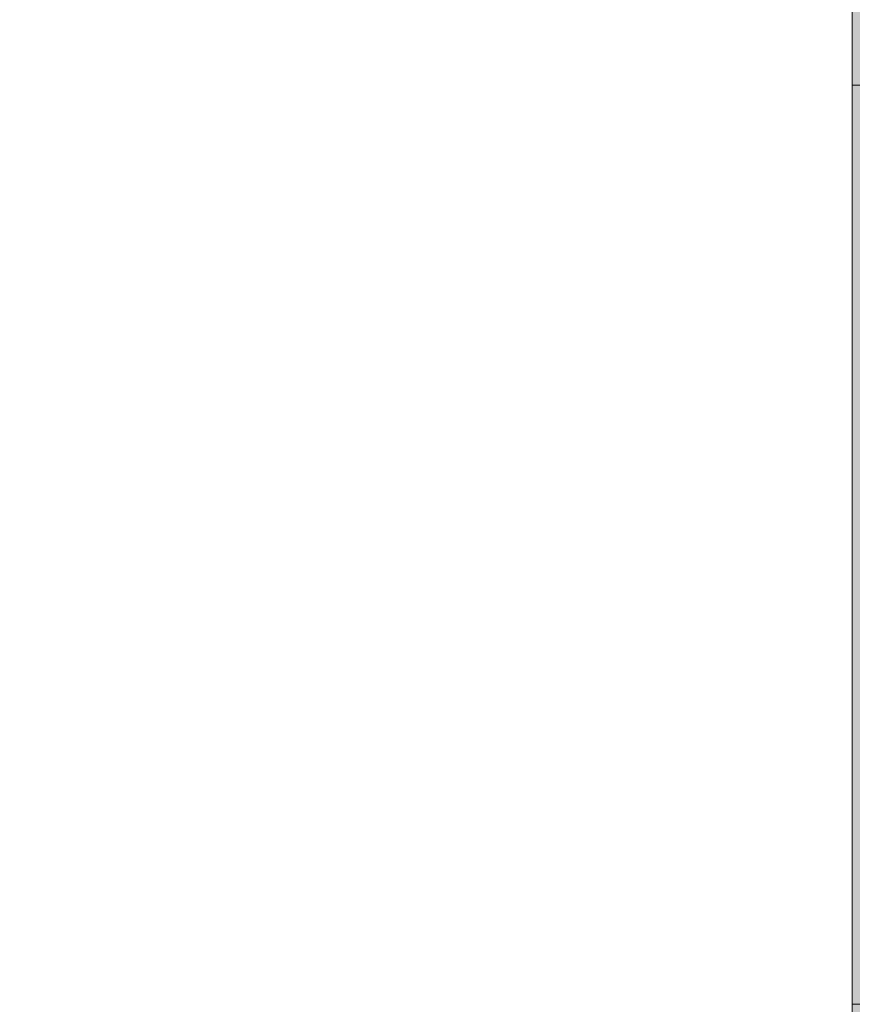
# Model space of a CAD drawing. Header units: metres. Extents: x -111 to 152, y -132 to 99.
# Tile 69 of 256: x -28.094 to -27.55, y -10.325 to -9.682. Entities that reach past the tile are written whole.
import ezdxf

# ---------------------------------------------------------------- set-up
doc = ezdxf.new("R2010")
doc.units = ezdxf.units.M
doc.linetypes.add('gestrichelt - 01', pattern=[2, 1, -1])
for name, color, linetype, lineweight, true_color in [('031_Metallbauarbeiten-350 Lamellendecke DS', 7, 'Continuous', 35, 0x666666), ('AV1-Bewegungsfläche', 7, 'gestrichelt - 01', 9, 0xd9d9d9), ('AV1-Einrichtung', 7, 'Continuous', 9, 0xa6a6a6)]:
    doc.layers.add(name, color=color, linetype=linetype, lineweight=lineweight, true_color=true_color)
doc.layers.add('_EG (2D)', color=7, linetype='Continuous', lineweight=9)
doc.layers.add('_EG - DS (2D)', color=7, linetype='Continuous', lineweight=9)

# ---------------------------------------------------------------- blocks, each defined once
blk = doc.blocks.new('EG - DS (2D)')
at = {"layer": '031_Metallbauarbeiten-350 Lamellendecke DS', "linetype": 'Continuous', "lineweight": 0, "transparency": 33554508}
blk.add_hatch(color=254, dxfattribs=at).paths.add_polyline_path([(-28.51237, -8.25), (-28.18763, -8.25), (-28.18763, -8.2), (-25.725, -8.2), (-25.725, -13.4), (-28.18763, -13.4), (-28.18763, -13.34521), (-28.51237, -13.34521), (-28.51237, -13.4), (-30.911, -13.4), (-30.911, -8.2), (-28.51237, -8.2)])
at = {"layer": '031_Metallbauarbeiten-350 Lamellendecke DS', "linetype": 'Continuous', "lineweight": 9, "transparency": 33554508}
h = blk.add_hatch(dxfattribs=at)
h.set_pattern_fill('Lamellendecke', color=252, style=0, pattern_type=2)
h.set_pattern_definition([(90, (0, 0), (0.04, 0), [])])
h.paths.add_polyline_path([(-28.51237, -8.25), (-28.18763, -8.25), (-28.18763, -8.2), (-25.725, -8.2), (-25.725, -13.4), (-28.18763, -13.4), (-28.18763, -13.34521), (-28.51237, -13.34521), (-28.51237, -13.4), (-30.911, -13.4), (-30.911, -8.2), (-28.51237, -8.2)])
blk = doc.blocks.new('Jacobsen 1')
at = {"layer": 'AV1-Bewegungsfläche', "flags": 128}
blk.add_lwpolyline([(-0.36404, 0.32091), (-0.36404, -0.27909), (0.23596, -0.27909), (0.23596, 0.32091)], close=True, dxfattribs=at)
blk = doc.blocks.new('EG (2D)')
at = {"layer": 'AV1-Einrichtung', "color": 253, "transparency": 33554610, "xscale": -1, "rotation": 180}
blk.add_blockref('Jacobsen 1', (-27.18596, -10.00409), dxfattribs=at)
blk.add_blockref('Jacobsen 1', (-27.18596, -9.40409), dxfattribs=at)
at = {"color": 255, "transparency": 33554559}
blk.add_wipeout([(-27.55, -9.125), (-27.55, -12.125), (-29.15, -12.125), (-29.15, -9.125)], dxfattribs=at).dxf.layer = 'AV1-Einrichtung'
at = {"layer": 'AV1-Einrichtung', "flags": 128}
blk.add_lwpolyline([(-27.55, -9.125), (-27.55, -12.125), (-29.15, -12.125), (-29.15, -9.125)], close=True, dxfattribs=at)

msp = doc.modelspace()

# ---------------------------------------------------------------- block references
at = {"layer": '_EG - DS (2D)'}
msp.add_blockref('EG - DS (2D)', (0, 0), dxfattribs=at)

# ---------------------------------------------------------------- next in the draw order: block references
at = {"layer": '_EG (2D)'}
msp.add_blockref('EG (2D)', (0, 0), dxfattribs=at)

doc.saveas('drawing.dxf')
